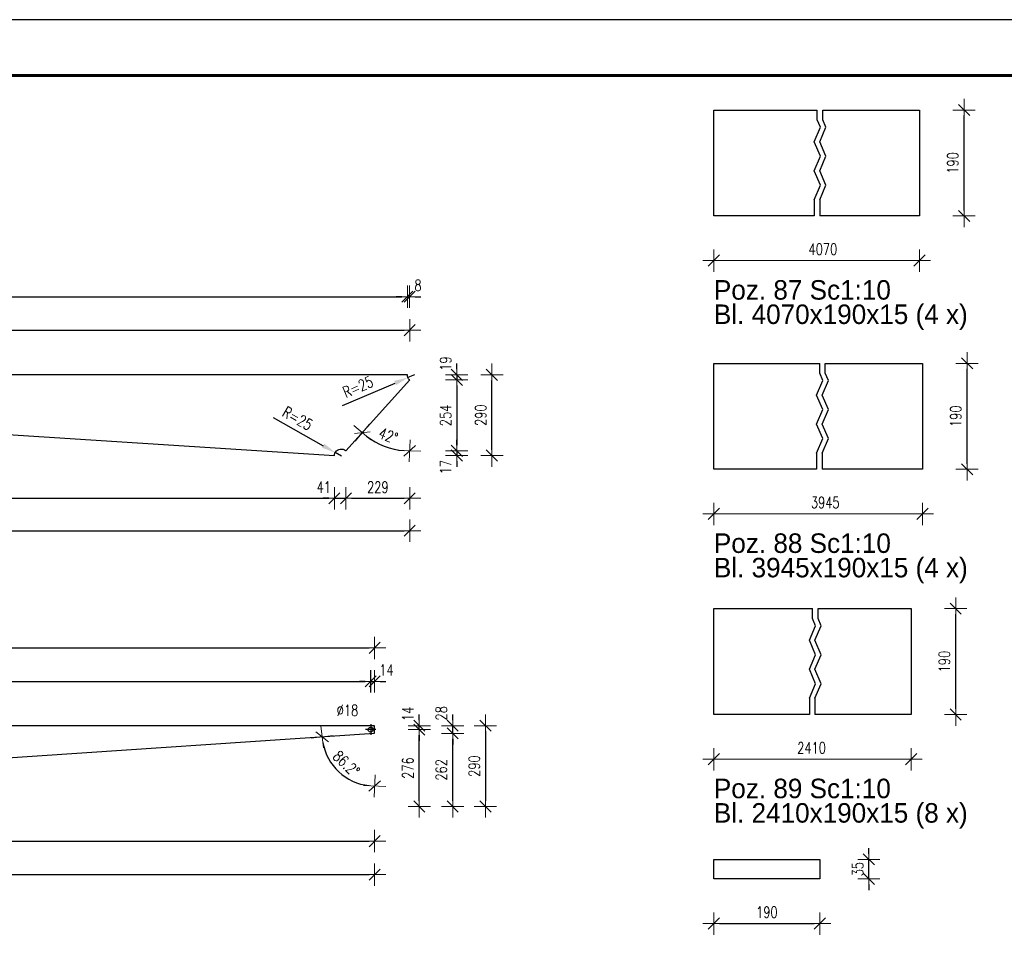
# Model space of a CAD drawing. Header units: millimetres. Extents: x 3515 to 4269, y 13087 to 13548.
# Tile 8 of 20: x 3828 to 4005, y 13355 to 13519. Entities that reach past the tile are written whole.
import ezdxf

# ---------------------------------------------------------------- set-up
doc = ezdxf.new("R2010")
doc.units = ezdxf.units.MM
doc.header["$LTSCALE"] = 10
doc.linetypes.add('MITTE', pattern=[2, 1.25, -0.25, 0.25, -0.25])
doc.layers.get('Defpoints').update_dxf_attribs({"color": 1})
doc.layers.add('_FORMATKA', color=8, linetype='Continuous', plot=False)
for name, color, linetype, lineweight in [('_RAMKA', 7, 'Continuous', 35), ('PS_DIM', 4, 'Continuous', 13), ('PS_SOLID', 7, 'Continuous', 30)]:
    doc.layers.add(name, color=color, linetype=linetype, lineweight=lineweight)
doc.layers.add('PS_MID', color=5, linetype='MITTE')
doc.layers.add('PS_PLATE', color=1, linetype='Continuous')
doc.styles.add('simplex', font='simplex.shx', dxfattribs={"width": 0.75})
doc.dimstyles.new('1_10_PRZ', dxfattribs={"dimtxt": 2, "dimasz": 1, "dimexe": 2, "dimexo": 5, "dimgap": 1, "dimtad": 1, "dimdec": 0, "dimlfac": 10, "dimtxsty": 'simplex', "dimblk": 'dimznak', "dimcen": 2, "dimse1": 1, "dimse2": 1, "dimclrt": 3, "dimadec": 1, "dimazin": 0, "dimtfac": 1, "dimtdec": 0, "dimtix": 1, "dimtmove": 2, "dimatfit": 3, "dimldrblk": 'dim-grot', "dimfxl": 1, "dimarcsym": 0})
doc.dimstyles.new('1_10_PRZ_DS1-LS10', dxfattribs={"dimtxt": 2, "dimasz": 1, "dimexe": 2, "dimexo": 5, "dimgap": 1, "dimtad": 1, "dimdec": 0, "dimlfac": 10, "dimtxsty": 'simplex', "dimblk": 'dimznak', "dimcen": 2, "dimse1": 1, "dimse2": 1, "dimclrt": 3, "dimadec": 1, "dimazin": 0, "dimtfac": 1, "dimtdec": 0, "dimtix": 1, "dimtmove": 2, "dimatfit": 3, "dimldrblk": 'dim-grot', "dimfxl": 1, "dimarcsym": 0})
doc.dimstyles.new('1_20_PRZ_DS1-LS20', dxfattribs={"dimtxt": 2, "dimasz": 1, "dimexe": 2, "dimexo": 5, "dimgap": 1, "dimtad": 1, "dimdec": 0, "dimlfac": 20, "dimtxsty": 'simplex', "dimblk": 'dimznak', "dimcen": 2, "dimse1": 1, "dimse2": 1, "dimclrd": 256, "dimclrt": 4, "dimadec": 1, "dimazin": 0, "dimtfac": 1, "dimtdec": 0, "dimtix": 1, "dimtmove": 2, "dimatfit": 3, "dimldrblk": 'dim-grot', "dimfxl": 1, "dimarcsym": 0})
doc.dimstyles.new('średnice', dxfattribs={"dimtxt": 2, "dimasz": 2.5, "dimexe": 1, "dimexo": 1, "dimgap": 1, "dimtad": 1, "dimdec": 0, "dimlfac": 10, "dimtxsty": 'simplex', "dimcen": 2, "dimclrd": 256, "dimclre": 256, "dimclrt": 3, "dimadec": 1, "dimazin": 0, "dimtfac": 1, "dimtdec": 0, "dimtix": 1, "dimtmove": 1, "dimatfit": 0, "dimfxl": 1, "dimarcsym": 0})

# ---------------------------------------------------------------- blocks, each defined once
blk = doc.blocks.new('dim-grot')
blk.add_hatch(color=256).paths.add_polyline_path([(0, 0), (-2, 0.5), (-2, -0.5)])
blk.add_lwpolyline([(0, 0), (-2, 0.5), (-2, -0.5), (0, 0)])
blk = doc.blocks.new('dimznak')
at = {"color": 0}
for points in [[(0, 2), (0, -2)], [(-2, 0), (2, 0)]]:
    blk.add_lwpolyline(points, dxfattribs=at)
at = {"color": 2}
blk.add_lwpolyline([(1, 1), (-1, -1)], dxfattribs=at)
blk = doc.blocks.new('*D349')
at = {"layer": 'Defpoints', "color": 0, "transparency": 16777216}
for p in [(3885.02, 13441.79), (3886.11, 13441.17)]:
    blk.add_point(p, dxfattribs=at)
at = {"layer": 'PS_DIM', "lineweight": -2, "transparency": 16777216}
for p, q in [((3873.89, 13448.08), (3882.84, 13443.02)), ((3886.11, 13441.17), (3885.02, 13441.79))]:
    blk.add_line(p, q, dxfattribs=at)
at = {"layer": 'PS_DIM', "transparency": 16777216}
blk.add_solid([(3883.05, 13443.38), (3882.64, 13442.65), (3885.02, 13441.79)], dxfattribs=at)
at = {"layer": 'PS_DIM', "color": 4, "transparency": 16777216, "insert": (3878.26, 13447.91), "char_height": 2, "attachment_point": 5, "rotation": 330.5016, "style": 'simplex'}
blk.add_mtext('R=25', dxfattribs=at)
blk = doc.blocks.new('*D350')
at = {"layer": 'Defpoints', "color": 0, "transparency": 16777216}
for p in [(3899.2, 13455.73), (3898.05, 13455.24)]:
    blk.add_point(p, dxfattribs=at)
at = {"layer": 'PS_DIM', "lineweight": -2, "transparency": 16777216}
for p, q in [((3899.2, 13455.73), (3898.05, 13455.24)), ((3886.3, 13450.2), (3895.75, 13454.25))]:
    blk.add_line(p, q, dxfattribs=at)
at = {"layer": 'PS_DIM', "transparency": 16777216}
blk.add_solid([(3895.59, 13454.64), (3895.92, 13453.87), (3898.05, 13455.24)], dxfattribs=at)
at = {"layer": 'PS_DIM', "color": 4, "transparency": 16777216, "insert": (3889.09, 13453.57), "char_height": 2, "attachment_point": 5, "rotation": 23.2258, "style": 'simplex'}
blk.add_mtext('R=25', dxfattribs=at)
blk = doc.blocks.new('*D351')
at = {"layer": 'Defpoints', "color": 0, "transparency": 16777216}
for p in [(3682.46, 13454.36), (3682.46, 13449.26), (3686.53, 13446.95), (3884.86, 13441.25)]:
    blk.add_point(p, dxfattribs=at)
at = {"layer": 'PS_DIM', "lineweight": -2, "transparency": 16777216}
blk.add_arc((3682.46, 13454.36), 8.46, 276.7802, 349.5145, dxfattribs=at)
for p, rotation in [((3690.9, 13453.81), 82.9045682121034), ((3682.46, 13445.9), 183.3900964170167)]:
    blk.add_blockref('dimznak', p, dxfattribs=dict(at, rotation=rotation))
at = {"layer": 'PS_DIM', "color": 4, "transparency": 16777216, "insert": (3686.87, 13449.65), "char_height": 2, "attachment_point": 5, "rotation": 43.1473, "style": 'simplex'}
blk.add_mtext('86.3%%d', dxfattribs=at)
blk = doc.blocks.new('*D352')
at = {"layer": 'Defpoints', "color": 0, "transparency": 16777216}
for p in [(3898.36, 13454.81), (3892.4, 13443.58), (3886.94, 13442.1), (3898.36, 13437.71)]:
    blk.add_point(p, dxfattribs=at)
at = {"layer": 'PS_DIM', "lineweight": -2, "transparency": 16777216}
blk.add_arc((3898.36, 13454.81), 12.71, 232.5555, 265.4905, dxfattribs=at)
for p, rotation in [((3889.87, 13445.35), 140.3007677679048), ((3898.36, 13442.1), 357.7452336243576)]:
    blk.add_blockref('dimznak', p, dxfattribs=dict(at, rotation=rotation))
at = {"layer": 'PS_DIM', "color": 4, "transparency": 16777216, "insert": (3894.53, 13444.81), "char_height": 2, "attachment_point": 5, "rotation": 339.023, "style": 'simplex'}
blk.add_mtext('42%%d', dxfattribs=at)
blk = doc.blocks.new('*D358')
at = {"layer": 'Defpoints', "color": 0, "transparency": 16777216}
for p in [(3898.36, 13469.73), (3897.95, 13455.73), (3898.36, 13454.81)]:
    blk.add_point(p, dxfattribs=at)
at = {"layer": 'PS_DIM', "lineweight": -2, "transparency": 16777216}
for p, q in [((3896.95, 13469.73), (3895.95, 13469.73)), ((3897.95, 13469.73), (3898.36, 13469.73)), ((3899.36, 13469.73), (3900.36, 13469.73))]:
    blk.add_line(p, q, dxfattribs=at)
blk.add_blockref('dimznak', (3897.95, 13469.73), dxfattribs=at)
at = {"layer": 'PS_DIM', "lineweight": -2, "transparency": 16777216, "rotation": 180}
blk.add_blockref('dimznak', (3898.36, 13469.73), dxfattribs=at)
at = {"layer": 'PS_DIM', "color": 4, "transparency": 16777216, "insert": (3899.86, 13471.77), "char_height": 2, "attachment_point": 5, "style": 'simplex'}
blk.add_mtext('8', dxfattribs=at)
blk = doc.blocks.new('*D362')
at = {"layer": 'Defpoints', "color": 0, "transparency": 16777216}
for p in [(3668.46, 13455.73), (3897.95, 13455.73), (3682.46, 13454.36)]:
    blk.add_point(p, dxfattribs=at)
at = {"layer": 'PS_DIM', "lineweight": -2, "transparency": 16777216}
for p, q in [((3668.46, 13456.73), (3668.46, 13457.73)), ((3668.46, 13454.36), (3668.46, 13455.73)), ((3668.46, 13453.36), (3668.46, 13452.36))]:
    blk.add_line(p, q, dxfattribs=at)
for p, rotation in [((3668.46, 13455.73), 270), ((3668.46, 13454.36), 90)]:
    blk.add_blockref('dimznak', p, dxfattribs=dict(at, rotation=rotation))
at = {"layer": 'PS_DIM', "color": 4, "transparency": 16777216, "insert": (3666.42, 13457.95), "char_height": 2, "attachment_point": 5, "rotation": 90, "style": 'simplex'}
blk.add_mtext('27', dxfattribs=at)
blk = doc.blocks.new('*X348')
at = {"layer": 'PS_SOLID', "color": 7, "linetype": 'Continuous'}
for p, q in [((107.54, 7.24), (-107.12, 7.24)), ((107.56, 6.99), (107.54, 7.24)), ((-107.95, 5.87), (94.45, -7.24)), ((96.53, -6.4), (107.95, 6.31)), ((107.64, 6.75), (107.56, 6.99)), ((107.76, 6.53), (107.64, 6.75)), ((107.93, 6.34), (107.76, 6.53)), ((107.95, 6.31), (107.93, 6.34)), ((94.47, -7.07), (94.55, -6.83)), ((94.55, -6.83), (94.67, -6.61)), ((94.67, -6.61), (94.83, -6.42)), ((94.83, -6.42), (95.03, -6.26)), ((95.03, -6.26), (95.26, -6.15)), ((95.26, -6.15), (95.51, -6.09)), ((95.51, -6.09), (95.76, -6.07)), ((95.76, -6.07), (96.01, -6.11)), ((96.01, -6.11), (96.25, -6.2)), ((96.25, -6.2), (96.46, -6.33)), ((96.46, -6.33), (96.53, -6.4)), ((94.45, -7.24), (94.47, -7.07))]:
    blk.add_line(p, q, dxfattribs=at)
blk = doc.blocks.new('*D366')
at = {"layer": 'Defpoints', "color": 0, "transparency": 16777216}
for p in [(3892.08, 13391.44), (3892.08, 13387), (3884.13, 13386.36), (3695.96, 13378.33)]:
    blk.add_point(p, dxfattribs=at)
at = {"layer": 'PS_DIM', "lineweight": -2, "transparency": 16777216}
blk.add_arc((3892.08, 13391.44), 9.43, 189.9007, 263.9224, dxfattribs=at)
for p, rotation in [((3882.67, 13390.81), 96.8618636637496), ((3892.08, 13382), 356.9611875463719)]:
    blk.add_blockref('dimznak', p, dxfattribs=dict(at, rotation=rotation))
at = {"layer": 'PS_DIM', "color": 4, "transparency": 16777216, "insert": (3887, 13386.01), "char_height": 2, "attachment_point": 5, "rotation": 316.9115, "style": 'simplex'}
blk.add_mtext('86.2%%d', dxfattribs=at)
blk = doc.blocks.new('*D372')
at = {"layer": 'Defpoints', "color": 0, "transparency": 16777216}
for p in [(3892.08, 13400.76), (3892.08, 13392.81), (3891.37, 13392.11)]:
    blk.add_point(p, dxfattribs=at)
at = {"layer": 'PS_DIM', "lineweight": -2, "transparency": 16777216}
for p, q in [((3890.37, 13400.76), (3889.37, 13400.76)), ((3891.37, 13400.76), (3892.08, 13400.76)), ((3893.08, 13400.76), (3894.08, 13400.76))]:
    blk.add_line(p, q, dxfattribs=at)
blk.add_blockref('dimznak', (3891.37, 13400.76), dxfattribs=at)
at = {"layer": 'PS_DIM', "lineweight": -2, "transparency": 16777216, "rotation": 180}
blk.add_blockref('dimznak', (3892.08, 13400.76), dxfattribs=at)
at = {"layer": 'PS_DIM', "color": 4, "transparency": 16777216, "insert": (3894.19, 13402.8), "char_height": 2, "attachment_point": 5, "style": 'simplex'}
blk.add_mtext('14', dxfattribs=at)
blk = doc.blocks.new('*D375')
at = {"layer": 'Defpoints', "color": 0, "transparency": 16777216}
for p in [(3892.08, 13392.81), (3900.08, 13392.81), (3891.37, 13392.11)]:
    blk.add_point(p, dxfattribs=at)
at = {"layer": 'PS_DIM', "lineweight": -2, "transparency": 16777216}
for p, q in [((3900.08, 13393.81), (3900.08, 13394.81)), ((3900.08, 13392.11), (3900.08, 13392.81)), ((3900.08, 13391.11), (3900.08, 13390.11))]:
    blk.add_line(p, q, dxfattribs=at)
for p, rotation in [((3900.08, 13392.81), 270), ((3900.08, 13392.11), 90)]:
    blk.add_blockref('dimznak', p, dxfattribs=dict(at, rotation=rotation))
at = {"layer": 'PS_DIM', "color": 4, "transparency": 16777216, "insert": (3898.04, 13394.92), "char_height": 2, "attachment_point": 5, "rotation": 90, "style": 'simplex'}
blk.add_mtext('14', dxfattribs=at)
blk = doc.blocks.new('*D377')
at = {"layer": 'Defpoints', "color": 0, "transparency": 16777216}
for p in [(3892.08, 13392.81), (3906.08, 13392.81), (3892.08, 13391.44)]:
    blk.add_point(p, dxfattribs=at)
at = {"layer": 'PS_DIM', "lineweight": -2, "transparency": 16777216}
for p, q in [((3906.08, 13393.81), (3906.08, 13394.81)), ((3906.08, 13391.44), (3906.08, 13392.81)), ((3906.08, 13390.44), (3906.08, 13389.44))]:
    blk.add_line(p, q, dxfattribs=at)
for p, rotation in [((3906.08, 13392.81), 270), ((3906.08, 13391.44), 90)]:
    blk.add_blockref('dimznak', p, dxfattribs=dict(at, rotation=rotation))
at = {"layer": 'PS_DIM', "color": 4, "transparency": 16777216, "insert": (3904.04, 13395.03), "char_height": 2, "attachment_point": 5, "rotation": 90, "style": 'simplex'}
blk.add_mtext('28', dxfattribs=at)
blk = doc.blocks.new('*X363')
at = {"layer": 'PS_MID', "color": 5, "linetype": 'MITTE'}
for p, q in [((104.1, 7.49), (104.1, 5.59)), ((105.05, 6.54), (103.15, 6.54))]:
    blk.add_line(p, q, dxfattribs=at)
at = {"layer": 'PS_SOLID', "color": 7, "linetype": 'Continuous'}
for p, q in [((104.17, 7.24), (-104.4, 7.24)), ((104.81, 7.24), (104.17, 7.24)), ((104.81, 5.87), (104.81, 7.24)), ((-91.31, -7.24), (104.81, 5.87)), ((103.67, 6.69), (103.87, 6.93)), ((103.67, 6.39), (103.67, 6.69)), ((103.87, 6.15), (103.67, 6.39)), ((103.87, 6.93), (104.17, 6.98)), ((104.17, 6.1), (103.87, 6.15)), ((104.17, 6.98), (104.44, 6.83)), ((104.44, 6.25), (104.17, 6.1)), ((104.44, 6.83), (104.55, 6.54)), ((104.55, 6.54), (104.44, 6.25))]:
    blk.add_line(p, q, dxfattribs=at)
blk = doc.blocks.new('*D418')
at = {"layer": 'Defpoints', "color": 0, "transparency": 16777216}
for p in [(3896.17, 13455.73), (3898.36, 13454.81), (3906.81, 13454.81)]:
    blk.add_point(p, dxfattribs=at)
at = {"layer": 'PS_DIM', "lineweight": -2, "transparency": 16777216}
for p, q in [((3906.81, 13456.73), (3906.81, 13457.73)), ((3906.81, 13455.73), (3906.81, 13454.81)), ((3906.81, 13453.81), (3906.81, 13452.81))]:
    blk.add_line(p, q, dxfattribs=at)
for p, rotation in [((3906.81, 13455.73), 270), ((3906.81, 13454.81), 90)]:
    blk.add_blockref('dimznak', p, dxfattribs=dict(at, rotation=rotation))
at = {"layer": 'PS_DIM', "color": 4, "transparency": 16777216, "insert": (3904.81, 13457.74), "char_height": 2, "attachment_point": 5, "rotation": 90, "style": 'simplex'}
blk.add_mtext('19', dxfattribs=at)
blk = doc.blocks.new('*D419')
at = {"layer": 'Defpoints', "color": 0, "transparency": 16777216}
for p in [(3898.36, 13454.81), (3886.94, 13442.1), (3906.81, 13442.1)]:
    blk.add_point(p, dxfattribs=at)
at = {"layer": 'PS_DIM', "lineweight": -2, "transparency": 16777216}
blk.add_line((3906.81, 13453.81), (3906.81, 13443.1), dxfattribs=at)
for p, rotation in [((3906.81, 13454.81), 90), ((3906.81, 13442.1), 270)]:
    blk.add_blockref('dimznak', p, dxfattribs=dict(at, rotation=rotation))
at = {"layer": 'PS_DIM', "color": 4, "transparency": 16777216, "insert": (3904.81, 13448.45), "char_height": 2, "attachment_point": 5, "rotation": 90, "style": 'simplex'}
blk.add_mtext('254', dxfattribs=at)
blk = doc.blocks.new('*D420')
at = {"layer": 'Defpoints', "color": 0, "transparency": 16777216}
for p in [(3886.94, 13442.1), (3884.86, 13441.25), (3906.81, 13441.25)]:
    blk.add_point(p, dxfattribs=at)
at = {"layer": 'PS_DIM', "lineweight": -2, "transparency": 16777216}
for p, q in [((3906.81, 13443.1), (3906.81, 13444.1)), ((3906.81, 13442.1), (3906.81, 13441.25)), ((3906.81, 13440.25), (3906.81, 13439.25))]:
    blk.add_line(p, q, dxfattribs=at)
for p, rotation in [((3906.81, 13442.1), 270), ((3906.81, 13441.25), 90)]:
    blk.add_blockref('dimznak', p, dxfattribs=dict(at, rotation=rotation))
at = {"layer": 'PS_DIM', "color": 4, "transparency": 16777216, "insert": (3904.81, 13439.18), "char_height": 2, "attachment_point": 5, "rotation": 90, "style": 'simplex'}
blk.add_mtext('17', dxfattribs=at)
blk = doc.blocks.new('*D422')
at = {"layer": 'Defpoints', "color": 0, "transparency": 16777216}
for p in [(3886.94, 13442.1), (3884.86, 13441.25), (3886.94, 13433.59)]:
    blk.add_point(p, dxfattribs=at)
at = {"layer": 'PS_DIM', "lineweight": -2, "transparency": 16777216}
for p, q in [((3883.86, 13433.59), (3882.86, 13433.59)), ((3884.86, 13433.59), (3886.94, 13433.59)), ((3887.94, 13433.59), (3888.94, 13433.59))]:
    blk.add_line(p, q, dxfattribs=at)
blk.add_blockref('dimznak', (3884.86, 13433.59), dxfattribs=at)
at = {"layer": 'PS_DIM', "lineweight": -2, "transparency": 16777216, "rotation": 180}
blk.add_blockref('dimznak', (3886.94, 13433.59), dxfattribs=at)
at = {"layer": 'PS_DIM', "color": 4, "transparency": 16777216, "insert": (3882.96, 13435.59), "char_height": 2, "attachment_point": 5, "style": 'simplex'}
blk.add_mtext('41', dxfattribs=at)
blk = doc.blocks.new('*D425')
at = {"layer": 'Defpoints', "color": 0, "transparency": 16777216}
for p in [(3892.08, 13392.81), (3695.96, 13378.33), (3911.95, 13378.33)]:
    blk.add_point(p, dxfattribs=at)
at = {"layer": 'PS_DIM', "lineweight": -2, "transparency": 16777216}
blk.add_line((3911.95, 13391.81), (3911.95, 13379.33), dxfattribs=at)
for p, rotation in [((3911.95, 13392.81), 90), ((3911.95, 13378.33), 270)]:
    blk.add_blockref('dimznak', p, dxfattribs=dict(at, rotation=rotation))
at = {"layer": 'PS_DIM', "color": 4, "transparency": 16777216, "insert": (3909.95, 13385.57), "char_height": 2, "attachment_point": 5, "rotation": 90, "style": 'simplex'}
blk.add_mtext('290', dxfattribs=at)
blk = doc.blocks.new('*D454')
at = {"layer": 'Defpoints', "color": 0, "transparency": 16777216}
for p in [(3971.92, 13368.84), (3980.71, 13368.84), (3971.92, 13365.34)]:
    blk.add_point(p, dxfattribs=at)
at = {"layer": 'PS_DIM', "color": 0, "lineweight": -2, "transparency": 16777216}
for p, q in [((3980.71, 13369.84), (3980.71, 13370.84)), ((3980.71, 13365.34), (3980.71, 13368.84)), ((3980.71, 13364.34), (3980.71, 13363.34))]:
    blk.add_line(p, q, dxfattribs=at)
for p, rotation in [((3980.71, 13368.84), 270), ((3980.71, 13365.34), 90)]:
    blk.add_blockref('dimznak', p, dxfattribs=dict(at, rotation=rotation))
at = {"layer": 'PS_DIM', "color": 3, "transparency": 16777216, "insert": (3978.71, 13367.09), "char_height": 2, "attachment_point": 5, "rotation": 90, "style": 'simplex'}
blk.add_mtext('35', dxfattribs=at)
blk = doc.blocks.new('*X457')
at = {"color": 0}
for s, p in [('Poz. 89 Sc1:10', (4404.15, 13211.92)), ('Bl. 2410x190x15 (8 x)', (4404.15, 13207.54))]:
    blk.add_text(s, height=3.5, dxfattribs=at).set_placement(p)
blk = doc.blocks.new('*X461')
at = {"color": 0}
for s, p in [('Poz. 88 Sc1:10', (3973.64, 13423.79)), ('Bl. 3945x190x15 (4 x)', (3973.64, 13419.41))]:
    blk.add_text(s, height=3.5, dxfattribs=at).set_placement(p)
blk = doc.blocks.new('*X462')
at = {"color": 0}
for s, p in [('Poz. 87 Sc1:10', (3973.64, 13469.21)), ('Bl. 4070x190x15 (4 x)', (3973.64, 13464.84))]:
    blk.add_text(s, height=3.5, dxfattribs=at).set_placement(p)
blk = doc.blocks.new('*X502')
at = {"layer": 'PS_SOLID', "color": 7, "linetype": 'Continuous'}
for p, q in [((3952.92, 13368.84), (3971.92, 13368.84)), ((3952.92, 13365.34), (3952.92, 13368.84)), ((3971.92, 13368.84), (3971.92, 13365.34)), ((3971.92, 13365.34), (3952.92, 13365.34))]:
    blk.add_line(p, q, dxfattribs=at)

msp = doc.modelspace()

# ---------------------------------------------------------------- linework, layer by layer
at = {"color": 1}
for p, q in [((3971.472, 13501.432), (3971.472, 13503.215)), ((3972.472, 13501.432), (3972.472, 13503.215)), ((3970.922, 13497.531), (3972.022, 13500.132)), ((3972.022, 13500.132), (3971.472, 13501.432)), ((3971.922, 13497.531), (3973.022, 13500.132)), ((3973.022, 13500.132), (3972.472, 13501.432)), ((3972.022, 13494.93), (3970.922, 13497.531)), ((3973.022, 13494.93), (3971.922, 13497.531)), ((3970.922, 13492.33), (3972.022, 13494.93)), ((3971.922, 13492.33), (3973.022, 13494.93)), ((3972.022, 13489.729), (3970.922, 13492.33)), ((3973.022, 13489.729), (3971.922, 13492.33)), ((3970.922, 13487.128), (3972.022, 13489.729)), ((3971.922, 13487.128), (3973.022, 13489.729)), ((3970.922, 13487.128), (3970.922, 13484.215)), ((3971.922, 13487.128), (3971.922, 13484.215)), ((3971.896, 13456.004), (3971.896, 13457.788)), ((3972.896, 13456.004), (3972.896, 13457.788)), ((3972.446, 13454.704), (3971.896, 13456.004)), ((3973.446, 13454.704), (3972.896, 13456.004)), ((3971.347, 13452.103), (3972.446, 13454.704)), ((3972.347, 13452.103), (3973.446, 13454.704)), ((3972.446, 13449.503), (3971.347, 13452.103)), ((3973.446, 13449.503), (3972.347, 13452.103)), ((3971.347, 13446.902), (3972.446, 13449.503)), ((3972.347, 13446.902), (3973.446, 13449.503)), ((3972.446, 13444.302), (3971.347, 13446.902)), ((3973.446, 13444.302), (3972.347, 13446.902)), ((3971.347, 13441.701), (3972.446, 13444.302)), ((3972.347, 13441.701), (3973.446, 13444.302)), ((3971.347, 13441.701), (3971.347, 13438.788)), ((3972.347, 13441.701), (3972.347, 13438.788)), ((3970.596, 13412.022), (3970.596, 13413.805)), ((3971.596, 13412.022), (3971.596, 13413.805)), ((3971.146, 13410.722), (3970.596, 13412.022)), ((3972.146, 13410.722), (3971.596, 13412.022)), ((3970.046, 13408.121), (3971.146, 13410.722)), ((3971.046, 13408.121), (3972.146, 13410.722)), ((3971.146, 13405.52), (3970.046, 13408.121)), ((3972.146, 13405.52), (3971.046, 13408.121)), ((3970.046, 13402.92), (3971.146, 13405.52)), ((3971.046, 13402.92), (3972.146, 13405.52)), ((3971.146, 13400.319), (3970.046, 13402.92)), ((3972.146, 13400.319), (3971.046, 13402.92)), ((3970.046, 13397.719), (3971.146, 13400.319)), ((3971.046, 13397.719), (3972.146, 13400.319)), ((3970.046, 13397.719), (3970.046, 13394.805)), ((3971.046, 13397.719), (3971.046, 13394.805))]:
    msp.add_line(p, q, dxfattribs=at)
at = {"layer": '_FORMATKA', "lineweight": -3}
msp.add_lwpolyline([(3517, 13099.409), (4267, 13099.409), (4267, 13519.409), (3517, 13519.409)], close=True, dxfattribs=at)
at = {"layer": '_RAMKA', "lineweight": -3, "const_width": 0.5}
msp.add_lwpolyline([(3547, 13109.409), (4257, 13109.409), (4257, 13509.409), (3547, 13509.409)], close=True, dxfattribs=at)
at = {"layer": 'PS_DIM'}
for p, q in [((3988.796, 13476.215), (3953.919, 13476.215)), ((3989.333, 13430.788), (3953.919, 13430.788)), ((3987.288, 13386.805), (3953.919, 13386.805))]:
    msp.add_line(p, q, dxfattribs=at)
at = {"layer": 'PS_SOLID', "color": 7, "linetype": 'Continuous'}
for p, q in [((3952.919, 13503.215), (3971.472, 13503.215)), ((3952.919, 13484.215), (3952.919, 13503.215)), ((3972.472, 13503.215), (3989.796, 13503.215)), ((3989.796, 13503.215), (3989.796, 13484.215)), ((3970.922, 13484.215), (3952.919, 13484.215)), ((3989.796, 13484.215), (3971.922, 13484.215)), ((3952.919, 13457.788), (3971.896, 13457.788)), ((3952.919, 13438.788), (3952.919, 13457.788)), ((3972.896, 13457.788), (3990.333, 13457.788)), ((3990.333, 13457.788), (3990.333, 13438.788)), ((3971.347, 13438.788), (3952.919, 13438.788)), ((3990.333, 13438.788), (3972.347, 13438.788)), ((3952.919, 13413.805), (3970.596, 13413.805)), ((3952.919, 13394.805), (3952.919, 13413.805)), ((3971.596, 13413.805), (3988.288, 13413.805)), ((3988.288, 13413.805), (3988.288, 13394.805)), ((3970.046, 13394.805), (3952.919, 13394.805)), ((3988.288, 13394.805), (3971.046, 13394.805))]:
    msp.add_line(p, q, dxfattribs=at)

# ---------------------------------------------------------------- block references
for name, p in [('*X462', (-20.718, 0)), ('*X461', (-20.718, 0)), ('*X457', (-451.234, 167.887))]:
    msp.add_blockref(name, p)
at = {"layer": 'PS_DIM', "rotation": 180}
for p in [(3952.919, 13476.215), (3952.919, 13430.788), (3952.919, 13386.805)]:
    msp.add_blockref('dimznak', p, dxfattribs=at)
at = {"layer": 'PS_DIM'}
for p in [(3989.796, 13476.215), (3990.333, 13430.788), (3988.288, 13386.805)]:
    msp.add_blockref('dimznak', p, dxfattribs=at)
at = {"layer": 'PS_PLATE'}
for name, p in [('*X348', (3790.411, 13448.492)), ('*X363', (3787.27, 13385.571))]:
    msp.add_blockref(name, p, dxfattribs=at)
at = {"layer": 'PS_PLATE', "color": 35}
msp.add_blockref('*X502', (0, 0), dxfattribs=at)

# ---------------------------------------------------------------- texts
at = {"layer": 'PS_DIM', "color": 3, "char_height": 2, "attachment_point": 5, "style": 'simplex'}
for s, insert in [('4070', (3972.472, 13478.255)), ('3945', (3972.896, 13432.828)), ('2410', (3970.44, 13388.845))]:
    msp.add_mtext(s, dxfattribs=dict(at, insert=insert))
at = {"layer": 'PS_DIM', "insert": (3885.279, 13394.551), "char_height": 2, "attachment_point": 7, "style": 'simplex'}
msp.add_mtext('\\A1;%%c18', dxfattribs=at)

# ---------------------------------------------------------------- dimensions: what is measured, and where the dimension line sits
at = {"layer": 'PS_DIM'}
for base, p1, p2, location, text, dimstyle in [((3997.796, 13503.215), (3989.796, 13484.215), (3989.796, 13503.215), (3995.756, 13493.715), '190', '1_10_PRZ_DS1-LS10'), ((3998.333, 13457.788), (3990.333, 13438.788), (3990.333, 13457.788), (3996.293, 13448.288), '190', '1_10_PRZ_DS1-LS10'), ((3668.459, 13454.358), (3884.865, 13441.25), (3682.459, 13454.358), (3666.419, 13447.804), '262', '1_20_PRZ_DS1-LS20'), ((3674.459, 13455.033), (3884.865, 13441.25), (3683.209, 13455.033), (3672.419, 13448.142), '276', '1_20_PRZ_DS1-LS20'), ((3996.288, 13413.805), (3988.288, 13394.805), (3988.288, 13413.805), (3994.248, 13404.305), '190', '1_10_PRZ_DS1-LS10'), ((3900.081, 13392.111), (3695.962, 13378.331), (3891.366, 13392.111), (3898.041, 13385.221), '276', '1_20_PRZ_DS1-LS20'), ((3906.081, 13391.436), (3695.962, 13378.331), (3892.081, 13391.436), (3904.041, 13384.883), '262', '1_20_PRZ_DS1-LS20')]:
    msp.add_linear_dim(base=base, p1=p1, p2=p2, angle=90, location=location, text=text, dimstyle=dimstyle, dxfattribs=at).render()
for base, p1, p2, location, text, dimstyle in [((3897.948, 13469.733), (3682.459, 13455.733), (3897.948, 13455.733), (3790.203, 13471.773), '4310', '1_20_PRZ_DS1-LS20'), ((3898.364, 13463.733), (3683.209, 13455.033), (3898.364, 13455.733), (3790.786, 13465.773), '4303', '1_20_PRZ_DS1-LS20'), ((3884.865, 13433.592), (3682.459, 13454.358), (3884.865, 13441.25), (3783.662, 13435.632), '4048', '1_20_PRZ_DS1-LS20'), ((3898.364, 13427.777), (3682.459, 13441.25), (3898.364, 13441.25), (3790.411, 13429.817), '4318', '1_20_PRZ_DS1-LS20'), ((3892.081, 13406.764), (3682.87, 13392.811), (3892.081, 13391.436), (3787.476, 13408.804), '4184', '1_20_PRZ_DS1-LS20'), ((3891.366, 13400.764), (3682.459, 13391.886), (3891.366, 13392.111), (3786.912, 13402.804), '4178', '1_20_PRZ_DS1-LS20'), ((3892.081, 13372.108), (3695.962, 13378.374), (3892.081, 13391.436), (3794.022, 13374.148), '3922', '1_20_PRZ_DS1-LS20'), ((3892.081, 13366.108), (3682.459, 13378.331), (3892.081, 13378.331), (3787.27, 13368.148), '4192', '1_20_PRZ_DS1-LS20'), ((3971.919, 13357.336), (3952.919, 13365.336), (3971.919, 13365.336), (3962.419, 13359.376), '190', '1_10_PRZ_DS1-LS10')]:
    msp.add_linear_dim(base=base, p1=p1, p2=p2, location=location, text=text, dimstyle=dimstyle, dxfattribs=at).render()
for base, p1, p2, text, picture, middle in [((3898.364, 13469.733), (3897.948, 13455.733), (3898.364, 13454.805), '8', '*D358', (3899.864, 13471.773)), ((3892.081, 13400.764), (3891.366, 13392.111), (3892.081, 13392.811), '14', '*D372', (3894.188, 13402.804))]:
    dim = msp.add_linear_dim(base=base, p1=p1, p2=p2, text=text, dimstyle='1_20_PRZ_DS1-LS20', dxfattribs=at)
    dim.commit()
    dim.dimension.update_dxf_attribs({"geometry": picture, "text_midpoint": middle, "dimtype": 128})
for base, p1, p2, text, picture, middle in [((3668.459, 13455.733), (3682.459, 13454.358), (3897.948, 13455.733), '27', '*D362', (3666.419, 13457.947)), ((3900.081, 13392.811), (3891.366, 13392.111), (3892.081, 13392.811), '14', '*D375', (3898.041, 13394.918)), ((3906.081, 13392.811), (3892.081, 13391.436), (3892.081, 13392.811), '28', '*D377', (3904.041, 13395.025))]:
    dim = msp.add_linear_dim(base=base, p1=p1, p2=p2, angle=90, text=text, dimstyle='1_20_PRZ_DS1-LS20', dxfattribs=at)
    dim.commit()
    dim.dimension.update_dxf_attribs({"geometry": picture, "text_midpoint": middle, "dimtype": 128})
for base, p1, p2, picture, middle in [((3906.81, 13454.805), (3896.173, 13455.733), (3898.364, 13454.805), '*D418', (3904.81, 13457.735)), ((3906.81, 13441.25), (3886.939, 13442.095), (3884.865, 13441.25), '*D420', (3904.81, 13439.175))]:
    dim = msp.add_linear_dim(base=base, p1=p1, p2=p2, angle=90, dimstyle='1_20_PRZ_DS1-LS20', dxfattribs=at)
    dim.commit()
    dim.dimension.update_dxf_attribs({"geometry": picture, "text_midpoint": middle, "dimtype": 128})
msp.add_linear_dim(base=(3913.108, 13455.733), p1=(3884.865, 13441.25), p2=(3893.336, 13455.733), angle=90, dimstyle='1_20_PRZ_DS1-LS20', dxfattribs=at).render()
for base, center, p1, p2, text, picture, middle in [((3686.527, 13446.946), (3682.459, 13454.358), (3682.459, 13449.258), (3884.865, 13441.25), '86.3%%d', '*D351', (3686.873, 13449.649)), ((3892.404, 13443.581), (3898.364, 13454.805), (3886.939, 13442.095), (3898.364, 13437.715), '42%%d', '*D352', (3894.531, 13444.806)), ((3884.13, 13386.361), (3892.081, 13391.436), (3695.962, 13378.331), (3892.081, 13387.002), '86.2%%d', '*D366', (3887.004, 13386.009))]:
    dim = msp.add_angular_dim_3p(base=base, center=center, p1=p1, p2=p2, text=text, dimstyle='1_20_PRZ_DS1-LS20', dxfattribs=at)
    dim.commit()
    dim.dimension.update_dxf_attribs({"geometry": picture, "text_midpoint": middle})
for center, mpoint, picture, middle in [((3899.198, 13455.733), (3898.049, 13455.24), '*D350', (3889.088, 13453.571)), ((3886.107, 13441.17), (3885.019, 13441.785), '*D349', (3878.264, 13447.905))]:
    dim = msp.add_radius_dim(center=center, mpoint=mpoint, text='R=25', dimstyle='średnice', override={"dimclrt": 4}, dxfattribs=at)
    dim.commit()
    dim.dimension.update_dxf_attribs({"geometry": picture, "text_midpoint": middle})
for base, p1, p2, dimstyle, picture, middle in [((3906.81, 13442.095), (3898.364, 13454.805), (3886.939, 13442.095), '1_20_PRZ_DS1-LS20', '*D419', (3904.81, 13448.45)), ((3911.947, 13378.331), (3892.081, 13392.811), (3695.962, 13378.331), '1_20_PRZ_DS1-LS20', '*D425', (3909.947, 13385.571)), ((3980.709, 13368.836), (3971.919, 13365.336), (3971.919, 13368.836), '1_10_PRZ', '*D454', (3978.709, 13367.086))]:
    dim = msp.add_linear_dim(base=base, p1=p1, p2=p2, angle=90, dimstyle=dimstyle, dxfattribs=at)
    dim.commit()
    dim.dimension.update_dxf_attribs({"geometry": picture, "text_midpoint": middle})
msp.add_linear_dim(base=(3898.3642, 13433.5916), p1=(3886.9385, 13442.0952), p2=(3898.3642, 13454.8053), dimstyle='1_20_PRZ_DS1-LS20', dxfattribs=at).render()
dim = msp.add_linear_dim(base=(3886.939, 13433.592), p1=(3884.865, 13441.25), p2=(3886.939, 13442.095), dimstyle='1_20_PRZ_DS1-LS20', dxfattribs=at)
dim.commit()
dim.dimension.update_dxf_attribs({"geometry": '*D422', "text_midpoint": (3882.961, 13435.592), "dimtype": 128})

doc.saveas('drawing.dxf')
